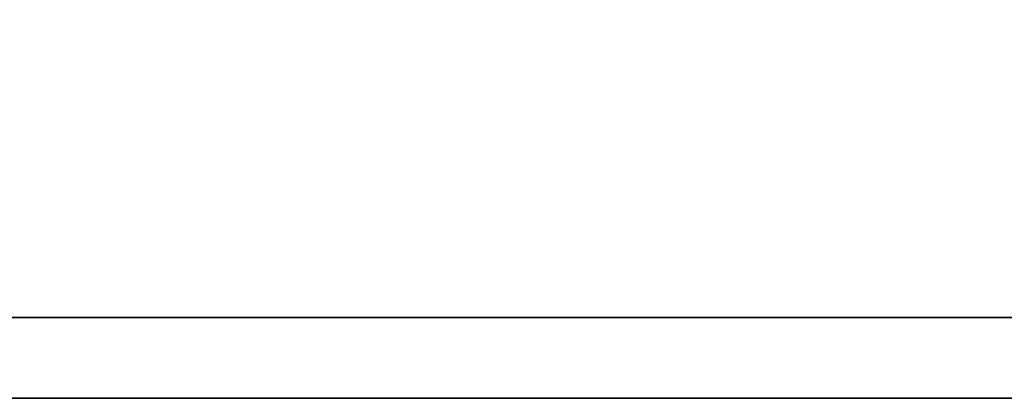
# Model space of a CAD drawing. Header units: millimetres. Extents: x 25 to 954, y -207 to 523.
# Tile 13 of 62: x 131.408 to 132.379, y 52.357 to 52.731. Entities that reach past the tile are written whole.
import ezdxf

# ---------------------------------------------------------------- set-up
doc = ezdxf.new("R2010")
doc.units = ezdxf.units.MM
doc.header["$LTSCALE"] = 0.1
doc.layers.add('DIM', color=4, linetype='CONTINUOUS')
doc.layers.add('layer 1', color=7, linetype='CONTINUOUS')

# ---------------------------------------------------------------- blocks, each defined once
blk = doc.blocks.new('TBI MOTION logo(完整正式版)')
at = {"layer": 'layer 1', "color": 22, "lineweight": 35}
blk.add_open_spline([(75.90875, -9.47875), (75.90875, -9.47875), (75.90875, -12.28625), (75.90875, -12.28625), (75.90875, -12.28625), (75.90875, -12.28625), (75.90875, -12.47875), (75.90875, -12.47875), (75.90875, -12.47875), (75.90875, -12.47875), (75.71625, -12.47875), (75.71625, -12.47875), (75.71625, -12.47875), (75.71625, -12.47875), (-88.32875, -12.47875), (-88.32875, -12.47875), (-88.32875, -12.47875), (-88.32875, -12.47875), (-88.32875, -13.29375), (-88.32875, -13.29375), (-88.32875, -13.29375), (-88.32875, -13.29375), (82.89125, -13.29375), (82.89125, -13.29375), (82.89125, -13.29375), (82.89125, -13.29375), (75.90875, -9.47875), (75.90875, -9.47875)], degree=3, knots=[0, 0, 0, 0, 0.1428571, 0.1428571, 0.1428571, 0.1428572, 0.2857143, 0.2857143, 0.2857143, 0.2857143, 0.4285714, 0.4285714, 0.4285714, 0.4285714, 0.5714286, 0.5714286, 0.5714286, 0.5714286, 0.7142857, 0.7142857, 0.7142857, 0.7142857, 0.8571429, 0.8571429, 0.8571429, 0.8571429, 1, 1, 1, 1], dxfattribs=at)
blk = doc.blocks.new('A$C0D704F04')
at = {"layer": 'DIM', "color": 7, "xscale": 0.0980771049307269, "yscale": 0.0980771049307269, "zscale": 0.0980771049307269}
blk.add_blockref('TBI MOTION logo(完整正式版)', (14.32453, 1.92464), dxfattribs=at)

msp = doc.modelspace()

# ---------------------------------------------------------------- block references
at = {"layer": 'DIM', "color": 7}
msp.add_blockref('A$C0D704F04', (124.10942, 51.73595), dxfattribs=at)

doc.saveas('drawing.dxf')
